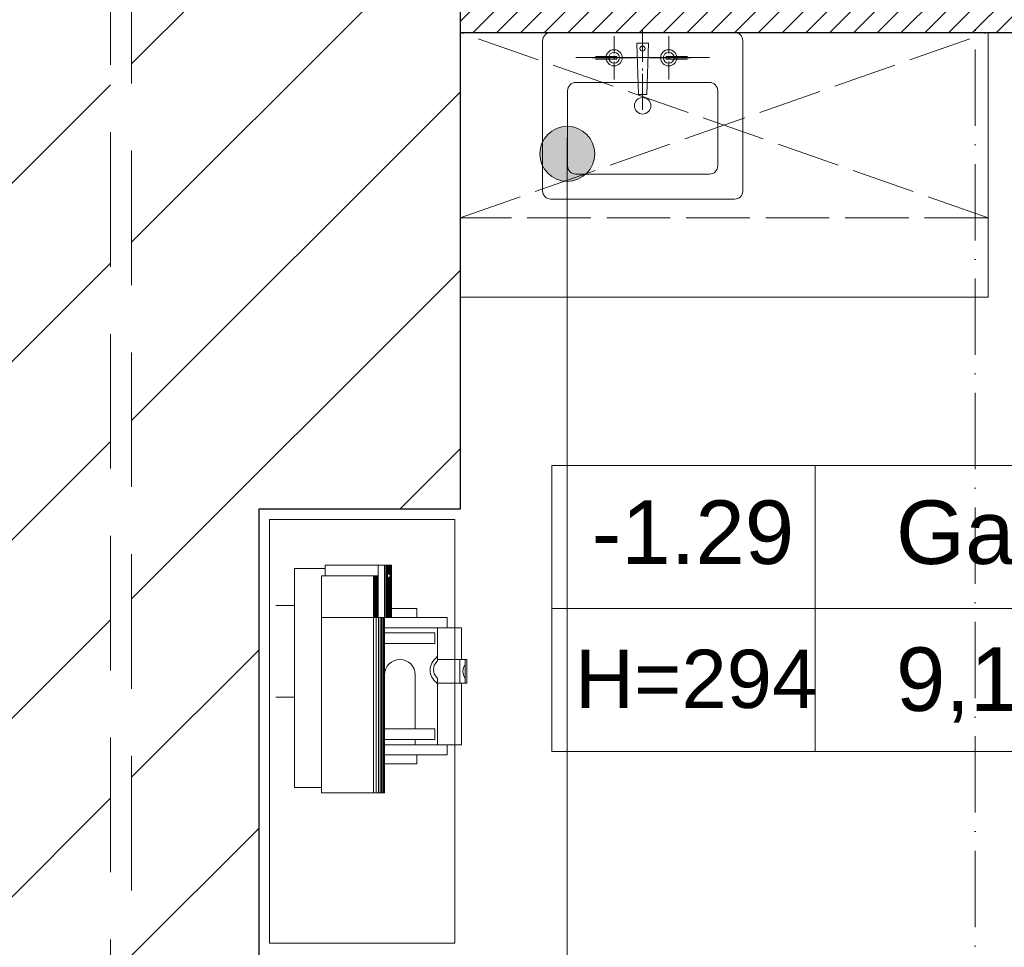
# Model space of a CAD drawing. Header units: millimetres. Extents: x 26866 to 1024070, y -428191 to 408885.
# Tile 136 of 248: x 190095 to 191953, y 390484 to 392236. Entities that reach past the tile are written whole.
import ezdxf

# ---------------------------------------------------------------- set-up
doc = ezdxf.new("R2010")
doc.units = ezdxf.units.MM
doc.header["$LTSCALE"] = 2
for name, pattern in [('ACAD_ISO02W100', [15, 12, -3]), ('ACAD_ISO10W100', [18, 12, -3, 0, -3]), ('HIDDENX2', [19.05, 12.7, -6.35])]:
    doc.linetypes.add(name, pattern=pattern)
for name, color, linetype, lineweight in [('0_OPIS', 7, 'Continuous', 13), ('3DPLAN_A_TABELKA POMIESZCZEŃ', 7, 'Continuous', 0), ('3DPLAN_A_WYSOKOŚCI ZMIANA', 144, 'HIDDENX2', 5), ('A_TXT', 7, 'Continuous', 0), ('AW_MEB_KUCH', 23, 'Continuous', 0), ('Opisy', 7, 'Continuous', 13)]:
    doc.layers.add(name, color=color, linetype=linetype, lineweight=lineweight)
for name, color, linetype in [('3DPLAN_A_KRESKOWANIE 1', 253, 'Continuous'), ('3DPLAN_A_OPIS', 8, 'Continuous'), ('3DPLAN_A_POMIESZCZENIE NUMER', 100, 'Continuous'), ('3DPLAN_K_NOŚNA', 7, 'Continuous'), ('A_POMIESZCZENIE OPIS', 100, 'Continuous')]:
    doc.layers.add(name, color=color, linetype=linetype)
doc.layers.add('FURNITURE ZD 1 500', color=7, linetype='Continuous', lineweight=13, true_color=0x9fa8a5)
doc.styles.add('ARIAL', font='arial.ttf')

# ---------------------------------------------------------------- blocks, each defined once
blk = doc.blocks.new('tabelka dla tp')
at = {"layer": '3DPLAN_A_TABELKA POMIESZCZEŃ'}
for p, q in [((49.7, 54), (49.7, 0)), ((0, 27), (243.13, 27))]:
    blk.add_line(p, q, dxfattribs=at)
blk.add_lwpolyline([(0, 54), (243.13, 54), (243.13, 0), (0, 0)], close=True, dxfattribs=at)
at = {"layer": '3DPLAN_A_POMIESZCZENIE NUMER', "color": 7, "style": 'ARIAL'}
blk.add_attdef('NUMER', (2.23, 35.39), '', height=12, dxfattribs=at)
at = {"layer": 'A_POMIESZCZENIE OPIS', "color": 7, "style": 'ARIAL'}
for tag, p in [('NAZWA', (51.73, 35.39)), ('POWIERZCHNIA', (51.06, 7.24))]:
    blk.add_attdef(tag, p, '', height=12, dxfattribs=at)
blk = doc.blocks.new('kondygnacja -1')
at = {"layer": '3DPLAN_A_KRESKOWANIE 1'}
h = blk.add_hatch(dxfattribs=at)
h.set_pattern_fill('ANSI31', color=256, scale=7.5, style=0)
h.set_pattern_definition([(45, (23044.838, -26883.88), (-16.83798, 16.83798), [])])
h.paths.add_polyline_path([(31677.49, -24430.84), (30214.87, -24430.84), (30214.87, -24470.84), (30429.61, -24470.84), (30429.61, -24477.84), (30447.61, -24477.84), (30447.61, -24818.84), (30476.61, -24818.84), (30476.61, -24470.84), (31012.61, -24470.84), (31012.61, -24478.84), (31079.61, -24478.84), (31079.61, -24470.84), (31638.61, -24470.84), (31638.61, -25036.84), (31079.61, -25036.84), (31079.61, -25028.84), (31012.61, -25028.84), (31012.61, -25036.84), (30611.38, -25036.84), (30611.38, -25072.84), (31023.61, -25072.84), (31034.61, -25082.84), (31034.61, -25330.84), (31023.61, -25340.84), (30831.4, -25340.84, -0.038531), (30832.58, -25356.18), (30832.58, -25371.84), (31079.61, -25371.84), (31079.61, -25072.84), (31638.61, -25072.84), (31638.61, -25943.84), (30832.58, -25943.84), (30832.58, -26009.84), (31677.49, -26009.84)])
h.paths.add_polyline_path([(30682.61, -26009.84), (30832.58, -26009.84), (30832.58, -25943.84), (30760.61, -25943.84), (30760.61, -25454.67), (30735.61, -25464.58), (30735.61, -25943.84), (30682.61, -25943.84)])
h.paths.add_polyline_path([(30679.61, -25371.84), (30735.61, -25371.84), (30735.61, -25464.58), (30760.61, -25454.67), (30760.61, -25371.84), (30832.58, -25371.84), (30832.58, -25356.18, 0.038531), (30831.4, -25340.84), (30679.61, -25340.84)])
h.paths.add_polyline_path([(30355.83, -25371.84), (30425.61, -25371.84), (30425.61, -25379.84), (30463.61, -25379.84), (30463.61, -25424.74), (30471.61, -25424.74), (30471.61, -25395.84), (30533.61, -25395.84), (30533.61, -25371.84), (30576.61, -25371.84), (30576.61, -25341.84), (30472.61, -25341.84), (30472.61, -25326.84), (30427.61, -25326.84), (30427.61, -25341.84), (30355.83, -25341.84)])
h.paths.add_polyline_path([(30456.61, -25936.84), (30425.61, -25936.84), (30425.61, -25945.84), (30380.61, -25945.84), (30380.61, -26009.84), (30512.61, -26009.84), (30512.61, -25943.84), (30466.61, -25943.84), (30466.61, -25712.84), (30456.61, -25712.84)])
h.paths.add_polyline_path([(28888.61, -25941.84), (28888.61, -26009.84), (29013.61, -26009.84), (29013.61, -25941.84)])
h.paths.add_polyline_path([(28591.17, -26009.84), (28591.17, -25944.84), (28547.61, -25944.84), (28547.61, -26009.84)])
h.paths.add_polyline_path([(28624.61, -25870.53), (28654.8, -25870.53), (28654.8, -25924.53), (28624.61, -25924.53), (28624.61, -25944.84), (28591.17, -25944.84), (28591.17, -26009.84), (28713.61, -26009.84), (28713.61, -25941.84), (28672.61, -25941.84), (28672.61, -25932.84), (28657.61, -25932.84), (28657.61, -25716.84), (28624.61, -25716.84)])
h.paths.add_polyline_path([(28372.61, -25944.84), (28328.61, -25944.84), (28328.61, -25907.84), (28282.61, -25907.84), (28282.61, -25944.84), (28248.61, -25944.84), (28248.61, -26009.84), (28372.61, -26009.84)])
h.paths.add_polyline_path([(28092.61, -25563.84), (28054.61, -25563.84), (28054.61, -25383.84), (28067.6, -25383.84), (28067.61, -25375.84), (28340.61, -25375.84), (28340.61, -25341.84), (28070.61, -25341.84), (28070.61, -25332.84), (28030.61, -25332.84), (28030.61, -25395.6), (28048.71, -25395.6), (28048.71, -25449.6), (28030.61, -25449.6), (28030.61, -26009.84), (28073.61, -26009.84), (28073.61, -25944.84), (28054.61, -25944.84), (28054.61, -25668.84), (28092.61, -25668.84)])
h.paths.add_polyline_path([(27949.61, -25495.75), (27949.61, -25507.75), (27983.29, -25507.75), (27983.29, -25521.75), (27949.61, -25521.75), (27949.61, -25531.84), (27999.61, -25531.84), (27999.61, -25934.84), (27982.61, -25934.84), (27982.61, -25942.84), (27947.61, -25942.84), (27947.61, -26009.84), (28026.62, -26009.84), (28026.62, -25449.6), (27999.61, -25449.6), (27999.61, -25463.84), (27949.61, -25463.84), (27949.61, -25481.75), (27983.29, -25481.75), (27983.29, -25495.75)])
h.paths.add_polyline_path([(27982.61, -25361.84), (27952.61, -25361.84), (27952.61, -25332.84), (28026.62, -25332.84), (28026.62, -25395.6), (27999.61, -25395.6), (27999.61, -25377.84), (27982.61, -25377.84)])
h.paths.add_polyline_path([(26818.61, -25892.84), (26781.49, -25892.84), (26781.49, -26009.84), (26894.54, -26009.84), (26894.54, -25942.84), (26830.61, -25942.84), (26830.61, -25930.84), (26818.61, -25930.84)])
h.paths.add_polyline_path([(26894.54, -26009.84), (27115.94, -26009.84), (27115.94, -25942.84), (26894.54, -25942.84)])
h.paths.add_polyline_path([(27115.94, -25942.84), (27115.94, -26009.84), (27466.61, -26009.84), (27466.61, -25942.84), (27427.61, -25942.84), (27427.61, -25933.84), (27384.61, -25933.84), (27384.61, -25942.84)])
h.paths.add_polyline_path([(27641.61, -25942.84), (27641.61, -26009.84), (27802.61, -26009.84), (27802.61, -25942.84)])
h.paths.add_polyline_path([(30621.1, -25040.47), (30688.37, -25040.47), (30688.37, -25072.87), (30621.1, -25072.87)], flags=24)
at = {"layer": '3DPLAN_A_OPIS', "lineweight": 0, "transparency": 33554687}
h = blk.add_hatch(dxfattribs=at)
h.set_pattern_fill('ANSI31', color=1)
h.set_pattern_definition([(45, (5728.076, 0), (-2.24506403, 2.24506403), [])])
h.paths.add_polyline_path([(28313.61, -25375.84), (28313.61, -25431.84), (28328.61, -25431.84), (28328.61, -25375.84), (28313.61, -25375.84)], is_closed=False)
h.paths.add_polyline_path([(28109.76, -25578.84), (28316.61, -25578.84), (28316.61, -25632.18), (28328.61, -25632.18), (28328.61, -25532.84), (28313.61, -25532.84), (28313.61, -25563.84), (28092.61, -25563.84), (28092.61, -25578.84), (28109.76, -25578.84)], is_closed=False)
h.paths.add_polyline_path([(28328.61, -25907.84), (28328.61, -25753.18), (28420.63, -25753.18), (28420.63, -25741.18), (28328.61, -25741.18), (28328.61, -25735.18), (28316.61, -25735.18), (28316.61, -25907.84)])
h.paths.add_polyline_path([(28463.61, -25599.8), (28463.61, -25611.8), (28624.61, -25611.8), (28624.61, -25599.8)])
h.paths.add_polyline_path([(28463.61, -25509.8), (28475.61, -25509.8), (28475.61, -25375.84), (28463.61, -25375.84)])
h.paths.add_polyline_path([(28837.61, -25371.84), (28837.61, -25606.84), (28847.61, -25606.84), (28847.61, -25371.84)])
h.paths.add_polyline_path([(29027.61, -25606.84), (29037.61, -25606.84), (29037.61, -25371.84), (29027.61, -25371.84)])
h.paths.add_polyline_path([(28983.61, -25728.84), (28995.61, -25728.84), (28995.61, -25716.84), (28971.61, -25716.84), (28971.61, -25941.84), (28983.61, -25941.84)])
h.paths.add_polyline_path([(29227.61, -25716.84), (29090.61, -25716.84), (29090.61, -25728.84), (29227.61, -25728.84)])
h.paths.add_polyline_path([(29227.61, -25601.84), (29132.61, -25601.84), (29132.61, -25606.84), (29227.61, -25606.84), (29227.61, -25601.84)], is_closed=False)
at = {"layer": 'Opisy', "ltscale": 0.5, "transparency": 33554687}
h = blk.add_hatch(color=256, dxfattribs=at)
h.dxf.hatch_style = 1
h.paths.add_polyline_path([(28111.29, -25606.73), (28111.29, -25596.83, 0.73336)])
h.paths.add_polyline_path([(28111.29, -25596.83), (28111.29, -25606.73, 0.076465), (28112.85, -25606.97, 1.165591)])
at = {"layer": '3DPLAN_A_OPIS', "color": 1, "lineweight": 30}
blk.add_line((28092.61, -25578.84), (28316.61, -25578.84), dxfattribs=at)
at = {"layer": '3DPLAN_A_WYSOKOŚCI ZMIANA'}
for p, q in [((28026.62, -26232.7), (28026.62, -23962.87)), ((28030.61, -23962.87), (28030.61, -26232.7))]:
    blk.add_line(p, q, dxfattribs=at)
at = {"layer": '3DPLAN_K_NOŚNA'}
for p, q in [((28092.61, -25563.84), (28092.61, -25668.84)), ((28092.61, -25668.84), (28054.61, -25668.84)), ((28054.61, -25668.84), (28054.61, -25944.84))]:
    blk.add_line(p, q, dxfattribs=at)
at = {"layer": 'A_TXT', "linetype": 'ACAD_ISO10W100', "ltscale": 0.6}
blk.add_line((28189.82, -25214.73), (28189.82, -26313.18), dxfattribs=at)
at = {"layer": 'AW_MEB_KUCH', "linetype": 'ACAD_ISO02W100', "ltscale": 0.5}
blk.add_lwpolyline([(28192.3, -25613.84), (28092.61, -25613.84), (28192.3, -25578.84), (28192.3, -25613.84), (28092.61, -25578.84)], dxfattribs=at)
at = {"layer": 'AW_MEB_KUCH', "ltscale": 0.1}
blk.add_lwpolyline([(28092.61, -25578.84), (28092.61, -25628.84), (28192.3, -25628.84), (28192.3, -25578.84)], close=True, dxfattribs=at)
at = {"layer": 'FURNITURE ZD 1 500', "lineweight": 0, "ltscale": 0.0235}
for p, q in [((28109.76, -25578.84), (28144.41, -25578.84)), ((28121.69, -25582.84), (28121.69, -25579.56)), ((28127.08, -25584.41), (28127.08, -25578.2)), ((28132, -25582.84), (28132, -25579.56)), ((28108.18, -25580.41), (28108.18, -25608.76)), ((28126.31, -25590.55), (28125.97, -25580.91)), ((28125.97, -25580.91), (28128.19, -25580.91)), ((28128.19, -25580.91), (28127.86, -25590.55)), ((28145.98, -25580.41), (28145.98, -25608.76)), ((28114.48, -25583.56), (28139.68, -25583.56)), ((28121.08, -25583.64), (28117.61, -25583.64)), ((28122.18, -25583.39), (28118.15, -25583.39)), ((28122.2, -25583.64), (28121.42, -25583.64)), ((28121.69, -25583.97), (28121.69, -25583.28)), ((28122.18, -25583.87), (28122.18, -25583.39)), ((28125.77, -25583.64), (28122.49, -25583.64)), ((28131.38, -25583.64), (28128.34, -25583.64)), ((28131.48, -25583.64), (28132.51, -25583.64)), ((28131.51, -25583.87), (28131.51, -25583.39)), ((28131.51, -25583.39), (28135.53, -25583.39)), ((28132, -25583.97), (28132, -25583.28)), ((28136.08, -25583.64), (28132.8, -25583.64)), ((28118.15, -25583.87), (28122.18, -25583.87)), ((28121.69, -25587.72), (28121.69, -25584.36)), ((28135.53, -25583.87), (28131.51, -25583.87)), ((28132, -25587.72), (28132, -25584.36)), ((28127.08, -25586.07), (28127.08, -25585.67)), ((28127.08, -25593.47), (28127.08, -25586.65)), ((28114.48, -25588.29), (28139.68, -25588.29)), ((28112.91, -25589.86), (28112.91, -25604.04)), ((28126.31, -25590.55), (28127.86, -25590.55)), ((28141.26, -25589.86), (28141.26, -25604.04)), ((28114.48, -25605.61), (28139.68, -25605.61)), ((28109.76, -25610.34), (28144.41, -25610.34))]:
    blk.add_line(p, q, dxfattribs=at)
at = {"layer": 'FURNITURE ZD 1 500', "lineweight": 0}
for p, q in [((28061.36, -25680.05), (28067.16, -25680.05)), ((28061.36, -25721.45), (28061.36, -25680.05)), ((28067.16, -25681.45), (28067.16, -25679.45)), ((28067.16, -25679.45), (28079.66, -25679.45)), ((28077.16, -25689.35), (28077.16, -25679.45)), ((28078.36, -25722.45), (28078.36, -25679.45)), ((28078.57, -25689.35), (28078.57, -25679.45)), ((28078.76, -25689.35), (28078.76, -25679.45)), ((28078.99, -25681.1), (28078.99, -25679.45)), ((28079.16, -25681.07), (28079.16, -25679.45)), ((28079.29, -25681.14), (28079.29, -25679.45)), ((28079.41, -25681.34), (28079.41, -25679.45)), ((28079.5, -25689.35), (28079.5, -25679.45)), ((28079.56, -25689.35), (28079.56, -25679.45)), ((28079.61, -25689.35), (28079.61, -25679.45)), ((28079.66, -25689.35), (28079.66, -25679.45)), ((28066.46, -25681.45), (28077.16, -25681.45)), ((28066.46, -25722.45), (28066.46, -25681.45)), ((28076.26, -25722.45), (28076.26, -25681.45)), ((28076.44, -25689.35), (28076.44, -25681.45)), ((28076.64, -25689.35), (28076.64, -25681.45)), ((28076.84, -25689.35), (28076.84, -25681.45)), ((28076.99, -25689.35), (28076.99, -25681.45)), ((28077.08, -25689.35), (28077.08, -25681.45)), ((28078.99, -25689.35), (28078.99, -25681.79)), ((28079.16, -25689.35), (28079.16, -25681.82)), ((28079.29, -25689.35), (28079.29, -25681.75)), ((28079.41, -25689.35), (28079.41, -25681.55)), ((28057.86, -25687.05), (28061.36, -25687.05)), ((28079.66, -25687.65), (28084.46, -25687.65)), ((28084.46, -25689.35), (28084.46, -25687.65)), ((28066.46, -25689.35), (28090.16, -25689.35)), ((28076.75, -25722.45), (28076.75, -25689.35)), ((28077.19, -25722.45), (28077.19, -25689.35)), ((28077.53, -25722.45), (28077.53, -25689.35)), ((28077.8, -25722.45), (28077.8, -25689.35)), ((28078.03, -25722.45), (28078.03, -25689.35)), ((28078.19, -25722.45), (28078.19, -25689.35)), ((28090.16, -25691.25), (28090.16, -25689.35)), ((28078.36, -25691.25), (28092.86, -25691.25)), ((28088.36, -25697.29), (28088.36, -25691.25)), ((28092.86, -25697.25), (28092.86, -25691.25)), ((28078.36, -25692.25), (28087.86, -25692.25)), ((28087.86, -25694.25), (28087.86, -25692.25)), ((28078.36, -25694.25), (28087.86, -25694.25)), ((28088.36, -25697.25), (28093.86, -25697.25)), ((28092.56, -25701.75), (28092.56, -25697.25)), ((28093.56, -25701.75), (28093.56, -25697.25)), ((28093.86, -25701.75), (28093.86, -25697.25)), ((28084.16, -25710.35), (28084.16, -25700.15)), ((28088.36, -25713.35), (28088.36, -25701.02)), ((28088.36, -25701.75), (28093.86, -25701.75)), ((28092.86, -25713.35), (28092.86, -25701.75)), ((28057.86, -25704.35), (28061.36, -25704.35)), ((28078.36, -25710.35), (28087.86, -25710.35)), ((28087.86, -25712.35), (28087.86, -25710.35)), ((28078.36, -25712.35), (28087.86, -25712.35)), ((28078.36, -25713.35), (28092.86, -25713.35)), ((28084.16, -25713.35), (28084.16, -25712.35)), ((28090.16, -25715.25), (28090.16, -25713.35)), ((28078.36, -25715.25), (28090.16, -25715.25)), ((28084.46, -25716.95), (28084.46, -25715.25)), ((28078.36, -25716.95), (28084.46, -25716.95)), ((28061.36, -25721.45), (28066.46, -25721.45)), ((28066.46, -25722.45), (28078.36, -25722.45))]:
    blk.add_line(p, q, dxfattribs=at)
at = {"layer": 'FURNITURE ZD 1 500'}
blk.add_lwpolyline([(28056.61, -25670.84), (28091.61, -25670.84), (28091.61, -25750.84), (28056.61, -25750.84)], close=True, dxfattribs=at)
at = {"layer": 'FURNITURE ZD 1 500', "lineweight": 0, "ltscale": 0.0235}
for centre, radius in [((28127.05, -25581.9), 0.476), ((28121.69, -25583.64), 1.53), ((28121.69, -25583.64), 1.02), ((28132, -25583.64), 1.53), ((28132, -25583.64), 1.02), ((28127.08, -25592.7), 1.56)]:
    blk.add_circle(centre, radius, dxfattribs=at)
for centre, start, end in [((28109.76, -25580.41), 90, 180), ((28144.41, -25580.41), 0, 90), ((28114.48, -25589.86), 90, 180), ((28139.68, -25589.86), 0, 90), ((28114.48, -25604.04), 180, 270), ((28139.68, -25604.04), 270, 0), ((28109.76, -25608.76), 180, 270), ((28144.41, -25608.76), 270, 0)]:
    blk.add_arc(centre, 1.57, start, end, dxfattribs=at)
at = {"layer": 'FURNITURE ZD 1 500', "lineweight": 0}
for centre, radius, start, end in [((28079.57, -25681.45), 0.677, 143.802, 216.198), ((28079.03, -25681.45), 0.4, 270, 90), ((28089.92, -25699.25), 2.95, 126.733, 233.267), ((28087.86, -25696.48), 0.5, 306.733, 0), ((28081.26, -25700.15), 2.9, 0, 180), ((28089.78, -25699.16), 2.18, 135.879, 224.121), ((28087.86, -25697.29), 0.5, 315.879, 0), ((28095.31, -25699.5), 2.15, 144.5107, 215.4893), ((28087.86, -25701.02), 0.5, 0, 44.121), ((28087.86, -25702.01), 0.5, 0, 53.267)]:
    blk.add_arc(centre, radius, start, end, dxfattribs=at)
at = {"layer": 'Opisy', "ltscale": 0.5}
blk.add_line((28112.85, -25598.78), (28112.85, -26285.41), dxfattribs=at)
blk.add_circle((28112.85, -25601.78), 5.19, dxfattribs=at)
at = {"layer": '3DPLAN_A_TABELKA POMIESZCZEŃ', "ltscale": 0.5}
ref = blk.add_blockref('tabelka dla tp', (28109.95, -25714.61), dxfattribs=at)
ref.add_attrib('NUMER', '-1.29', (28117.47, -25679.22), dxfattribs={"layer": '3DPLAN_A_POMIESZCZENIE NUMER', "color": 0, "height": 12, "style": 'ARIAL'})
ref.add_attrib('NAZWA', 'Gabinet 1', (28174.9, -25679.22), dxfattribs={"layer": 'A_POMIESZCZENIE OPIS', "color": 0, "height": 12, "style": 'ARIAL'})
ref.add_attrib('POWIERZCHNIA', '9,18', (28174.9, -25706.97), dxfattribs={"layer": 'A_POMIESZCZENIE OPIS', "color": 0, "height": 12, "style": 'ARIAL'})
at = {"layer": '3DPLAN_A_OPIS', "color": 1, "lineweight": 30, "style": 'ARIAL'}
for tag, p in [('PRZESUNIĘCIE_WEJŚCIA', (27655.16, -24535.33)), ('WYŁĄCZONE', (27007.18, -24723.98)), ('Z_OPRACOWANIA', (26996.84, -24746.42)), ('WYŁĄCZONE', (30803.05, -24760.87)), ('Z_OPRACOWANIA', (30792.71, -24783.3)), ('WYŁĄCZONE', (28894.9, -24826.59)), ('Z_OPRACOWANIA', (28884.56, -24849.03)), ('POWIĘKSZENIE_WEJŚCIA', (28313.68, -25144.41)), ('POWIĘKSZENIE_WEJŚCIA', (29600.62, -25191.36)), ('POWIĘKSZENIE_WEJŚCIA', (28011.45, -25235.42)), ('WYŁĄCZONE', (29754.42, -25678.17)), ('Z_OPRACOWANIA', (29744.08, -25700.6)), ('WYJŚCIE_EWAKUACYJNE', (27763.79, -26106.07))]:
    blk.add_attdef(tag, p, '', height=12, dxfattribs=at)
at = {"layer": '3DPLAN_A_OPIS', "color": 0, "lineweight": 30, "style": 'ARIAL'}
for tag, p in [('UGUL_1', (29350.3, -24586.01)), ('UGUL_2', (29622.92, -24586.01)), ('UGUL_3', (29833.15, -24586.01))]:
    blk.add_attdef(tag, p, '', height=12, dxfattribs=at)
at = {"layer": '3DPLAN_A_TABELKA POMIESZCZEŃ', "color": 7, "ltscale": 0.5, "insert": (28114.33, -25695.41), "char_height": 11, "width": 59.2068, "attachment_point": 1, "style": 'ARIAL'}
blk.add_mtext('H=294', dxfattribs=at)
at = {"layer": '3DPLAN_A_TABELKA POMIESZCZEŃ', "ltscale": 0.5, "style": 'ARIAL'}
for tag, p in [('KURTYNA', (27861.91, -26064.85)), ('POWIETRZNA', (27861.91, -26084.56))]:
    blk.add_attdef(tag, p, '', height=12, dxfattribs=at)

msp = doc.modelspace()

# ---------------------------------------------------------------- block references
at = {"layer": '0_OPIS', "xscale": 10, "yscale": 10, "zscale": 10}
msp.add_blockref('kondygnacja -1', (-90000, 648000), dxfattribs=at)

doc.saveas('drawing.dxf')
